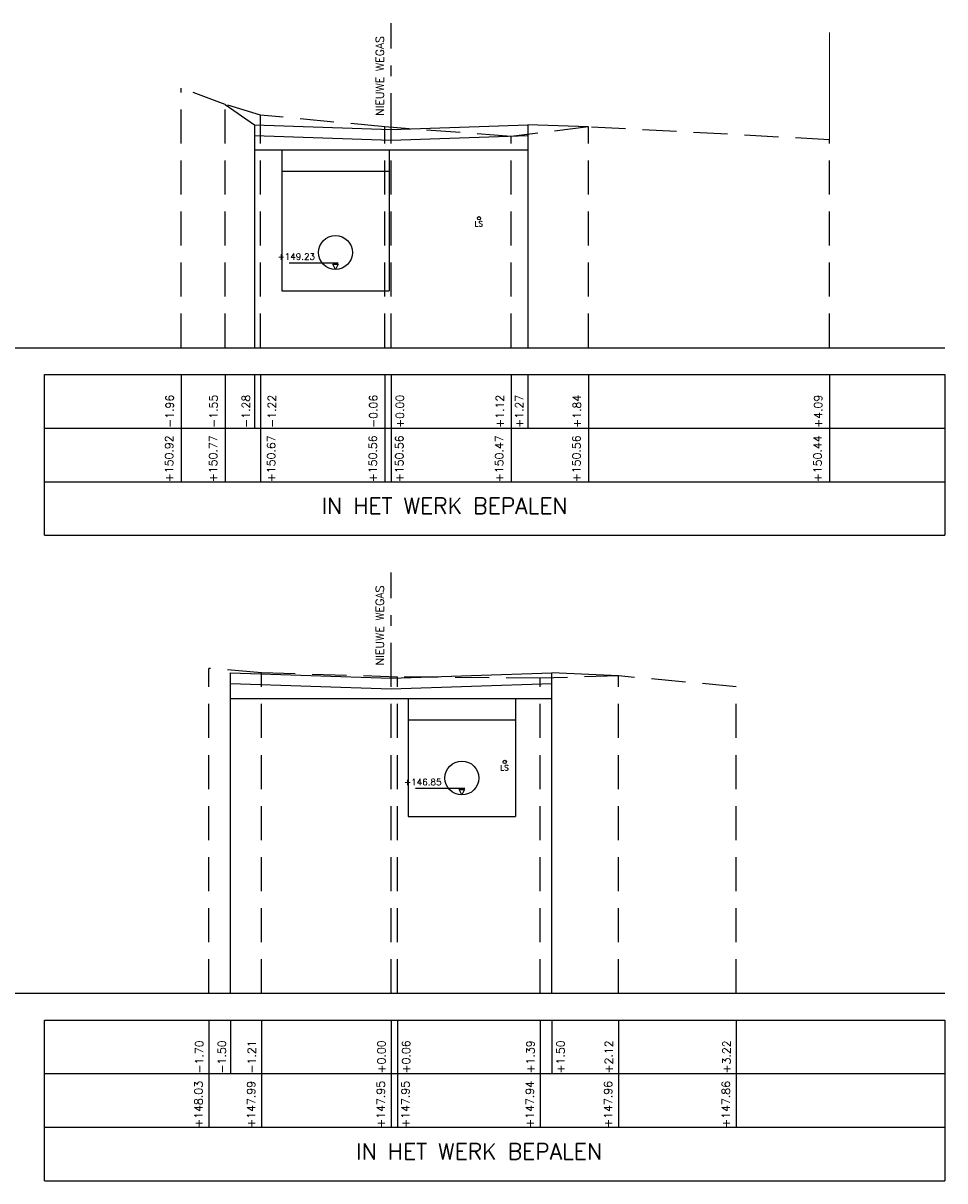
# Model space of a CAD drawing. Header units: metres. Extents: x -32 to 40, y -72 to 118.
# Tile 24 of 25: x -1 to 7, y 107 to 117. Entities that reach past the tile are written whole.
import ezdxf

# ---------------------------------------------------------------- set-up
doc = ezdxf.new("R2010")
doc.units = ezdxf.units.M
doc.linetypes.add('1-200 DASHDOT', pattern=[2.54, 1.27, -0.635, 0, -0.635])
doc.linetypes.add('1-200 HIDDEN', pattern=[0.9525, 0.635, -0.3175])
for name, color, linetype in [('PH-BEST-BEBOUWING', 1, 'Continuous'), ('PH-BESTAAND', 253, '1-200 HIDDEN'), ('PH-BESTAAND-K&L-KLIC', 12, 'Continuous'), ('PH-NIEUW-WEGAS', 2, '1-200 DASHDOT'), ('PH-ONTWERP-WATERBERGING', 6, 'Continuous'), ('PH100', 7, 'Continuous')]:
    doc.layers.add(name, color=color, linetype=linetype)
doc.layers.add('PH-INM-RASTERHEKWERK', color=8, linetype='1-200 HEKWERK', lineweight=0)
doc.styles.add('ROMANS', font='romans.shx')
doc.linetypes.add('1-200 HEKWERK', pattern='A,1.5,-0.4,["X",ROMANS,S=0.24,R=0,X=-0.275,Y=-0.12],-0.05', length=1.95)

msp = doc.modelspace()

# ---------------------------------------------------------------- linework, layer by layer
at = {"layer": 'PH-BESTAAND', "ltscale": 0.5}
for p, q in [((0.22, 114.285), (0.22, 116.705)), ((0.63, 116.555), (0.22, 116.705)), ((0.63, 114.285), (0.63, 116.555)), ((0.96, 116.455), (0.63, 116.555)), ((0.96, 114.285), (0.96, 116.455)), ((2.12, 116.345), (0.96, 116.455)), ((2.12, 114.285), (2.12, 116.345)), ((3.3, 116.255), (2.12, 116.345)), ((2.18, 114.285), (2.18, 116.341)), ((4.02, 116.345), (3.3, 116.255)), ((4.02, 114.285), (4.02, 116.345)), ((6.27, 116.225), (4.02, 116.345)), ((3.3, 114.285), (3.3, 116.255)), ((6.27, 114.285), (6.27, 116.225)), ((0.48, 108.263), (0.48, 111.293)), ((0.97, 111.253), (0.48, 111.293)), ((0.97, 108.263), (0.97, 111.253)), ((2.238, 111.213), (0.97, 111.253)), ((2.18, 108.263), (2.18, 111.215)), ((2.238, 108.263), (2.238, 111.213)), ((3.57, 111.203), (2.238, 111.213)), ((4.3, 111.223), (3.57, 111.203)), ((3.57, 108.263), (3.57, 111.203)), ((4.3, 108.263), (4.3, 111.223)), ((5.4, 111.123), (4.3, 111.223)), ((5.4, 108.263), (5.4, 111.123))]:
    msp.add_line(p, q, dxfattribs=at)
at = {"layer": 'PH-BESTAAND-K&L-KLIC'}
for centre in [(3, 115.493), (3.24, 110.421)]:
    msp.add_circle(centre, 0.015, dxfattribs=at)
at = {"layer": 'PH-INM-RASTERHEKWERK', "ltscale": 0.5}
msp.add_lwpolyline([(6.27, 116.225), (6.27, 117.225)], dxfattribs=at)
at = {"layer": 'PH-NIEUW-WEGAS', "ltscale": 0.25}
for p, q in [((2.18, 116.341), (2.18, 117.312)), ((2.18, 111.215), (2.18, 112.187))]:
    msp.add_line(p, q, dxfattribs=at)
at = {"layer": 'PH-ONTWERP-WATERBERGING'}
for p, q in [((0.63, 116.555), (0.905, 116.364)), ((0.905, 116.364), (2.18, 116.321)), ((0.905, 116.364), (0.905, 114.285)), ((2.18, 116.321), (3.455, 116.364)), ((3.455, 116.364), (3.455, 114.285)), ((4.02, 116.345), (3.455, 116.364)), ((0.905, 116.13), (3.455, 116.13)), ((1.16, 116.13), (1.16, 114.815)), ((2.16, 116.13), (2.16, 114.815)), ((1.16, 115.932), (2.16, 115.932)), ((1.228, 115.078), (1.686, 115.078)), ((1.16, 114.815), (2.16, 114.815)), ((0.68, 111.253), (2.18, 111.203)), ((0.68, 108.263), (0.68, 111.253)), ((2.18, 111.203), (3.68, 111.253)), ((3.68, 108.263), (3.68, 111.253)), ((4.3, 111.223), (3.68, 111.253)), ((0.68, 111.012), (3.68, 111.012)), ((2.34, 111.012), (2.34, 109.913)), ((3.34, 111.012), (3.34, 109.913)), ((2.34, 110.814), (3.34, 110.814)), ((2.408, 110.176), (2.866, 110.176)), ((2.34, 109.913), (3.34, 109.913))]:
    msp.add_line(p, q, dxfattribs=at)
for points in [[(0.905, 116.264), (2.18, 116.221), (3.455, 116.264)], [(0.68, 111.153), (2.18, 111.103), (3.68, 111.153)]]:
    msp.add_lwpolyline(points, dxfattribs=at)
for points in [[(1.635, 115.065), (1.685, 115.065), (1.66, 115.015)], [(2.815, 110.163), (2.865, 110.163), (2.84, 110.113)]]:
    msp.add_lwpolyline(points, close=True, dxfattribs=at)
for centre in [(1.66, 115.173), (2.84, 110.271)]:
    msp.add_circle(centre, 0.158, dxfattribs=at)
at = {"layer": 'PH100', "color": 5, "linetype": 'Continuous'}
for p, q in [((-5.764, 114.285), (7.346, 114.285)), ((-5.764, 108.263), (7.346, 108.263))]:
    msp.add_line(p, q, dxfattribs=at)
at = {"layer": 'PH100'}
for p, q in [((-1.053, 114.035), (7.346, 114.035)), ((-1.053, 112.535), (-1.053, 114.035)), ((0.22, 114.035), (0.22, 113.035)), ((0.63, 114.035), (0.63, 113.035)), ((0.905, 114.035), (0.905, 113.535)), ((0.96, 114.035), (0.96, 113.035)), ((2.12, 114.035), (2.12, 113.035)), ((2.18, 114.035), (2.18, 113.035)), ((3.3, 114.035), (3.3, 113.035)), ((3.455, 114.035), (3.455, 113.535)), ((4.02, 114.035), (4.02, 113.035)), ((6.27, 114.035), (6.27, 113.035)), ((7.346, 114.035), (7.346, 112.535)), ((-1.053, 113.535), (7.346, 113.535)), ((-1.053, 113.035), (7.346, 113.035)), ((-1.053, 112.535), (7.346, 112.535)), ((-1.053, 108.013), (7.346, 108.013)), ((-1.053, 106.513), (-1.053, 108.013)), ((0.48, 108.013), (0.48, 107.013)), ((0.68, 108.013), (0.68, 107.513)), ((0.97, 108.013), (0.97, 107.013)), ((2.18, 108.013), (2.18, 107.013)), ((2.238, 108.013), (2.238, 107.013)), ((3.57, 108.013), (3.57, 107.013)), ((3.68, 108.013), (3.68, 107.513)), ((4.3, 108.013), (4.3, 107.013)), ((5.4, 108.013), (5.4, 107.013)), ((7.346, 108.013), (7.346, 106.513)), ((-1.053, 107.513), (7.346, 107.513)), ((-1.053, 107.013), (7.346, 107.013)), ((-1.053, 106.513), (7.346, 106.513))]:
    msp.add_line(p, q, dxfattribs=at)

# ---------------------------------------------------------------- texts
at = {"layer": 'PH-BEST-BEBOUWING', "color": 2, "char_height": 0.075, "width": 1.8344, "attachment_point": 7, "rotation": 90, "style": 'ROMANS'}
for insert in [(2.112, 116.447), (2.112, 111.321)]:
    msp.add_mtext('NIEUWE WEGAS', dxfattribs=dict(at, insert=insert))
at = {"layer": 'PH-BESTAAND-K&L-KLIC', "lineweight": -3, "ltscale": 0.25, "char_height": 0.05, "attachment_point": 3, "style": 'ROMANS'}
for insert in [(3.037, 115.465), (3.277, 110.392)]:
    msp.add_mtext_dynamic_manual_height_columns('LS', width=0.49631, gutter_width=1, heights=[0], dxfattribs=dict(at, insert=insert))
at = {"layer": 'PH-ONTWERP-WATERBERGING', "char_height": 0.06, "attachment_point": 3, "style": 'ROMANS'}
for s, insert in [('+149.23', (1.47, 115.165)), ('+146.85', (2.65, 110.263))]:
    msp.add_mtext_dynamic_manual_height_columns(s, width=0.49631, gutter_width=1, heights=[0], dxfattribs=dict(at, insert=insert))
at = {"layer": 'PH100', "color": 2, "linetype": 'Continuous', "style": 'ROMANS'}
for s, p in [('-1.96', (0.151, 113.537)), ('-1.55', (0.561, 113.537)), ('-1.28', (0.863, 113.537)), ('-1.22', (1.105, 113.537)), ('-0.06', (2.051, 113.537)), ('+0.00', (2.299, 113.537)), ('+1.12', (3.231, 113.537)), ('+1.27', (3.413, 113.537)), ('+1.84', (3.951, 113.537)), ('+4.09', (6.201, 113.537)), ('-1.70', (0.427, 107.515)), ('-1.50', (0.638, 107.515)), ('-1.21', (0.917, 107.515)), ('+0.00', (2.127, 107.515)), ('+0.06', (2.357, 107.515)), ('+1.39', (3.517, 107.515)), ('+1.50', (3.798, 107.515)), ('+2.12', (4.247, 107.515)), ('+3.22', (5.347, 107.515))]:
    msp.add_text(s, height=0.075, rotation=90, dxfattribs=at).set_placement(p)
at = {"layer": 'PH100', "color": 8, "linetype": 'Continuous', "style": 'ROMANS'}
for s, p in [('+150.92', (0.146, 113.03)), ('+150.77', (0.556, 113.03)), ('+150.67', (1.098, 113.03)), ('+150.56', (2.046, 113.03)), ('+150.56', (2.294, 113.03)), ('+150.47', (3.226, 113.03)), ('+150.56', (3.946, 113.03)), ('+150.44', (6.196, 113.03)), ('+148.03', (0.421, 107.008)), ('+147.99', (0.911, 107.008)), ('+147.95', (2.121, 107.008)), ('+147.95', (2.351, 107.008)), ('+147.94', (3.511, 107.008)), ('+147.96', (4.241, 107.008)), ('+147.86', (5.341, 107.008))]:
    msp.add_text(s, height=0.075, rotation=90, dxfattribs=at).set_placement(p)
at = {"layer": 'PH100', "color": 1, "linetype": 'Continuous', "style": 'ROMANS'}
for p in [(1.531, 112.735), (1.853, 106.713)]:
    msp.add_text('IN HET WERK BEPALEN', height=0.15, dxfattribs=at).set_placement(p)

doc.saveas('drawing.dxf')
